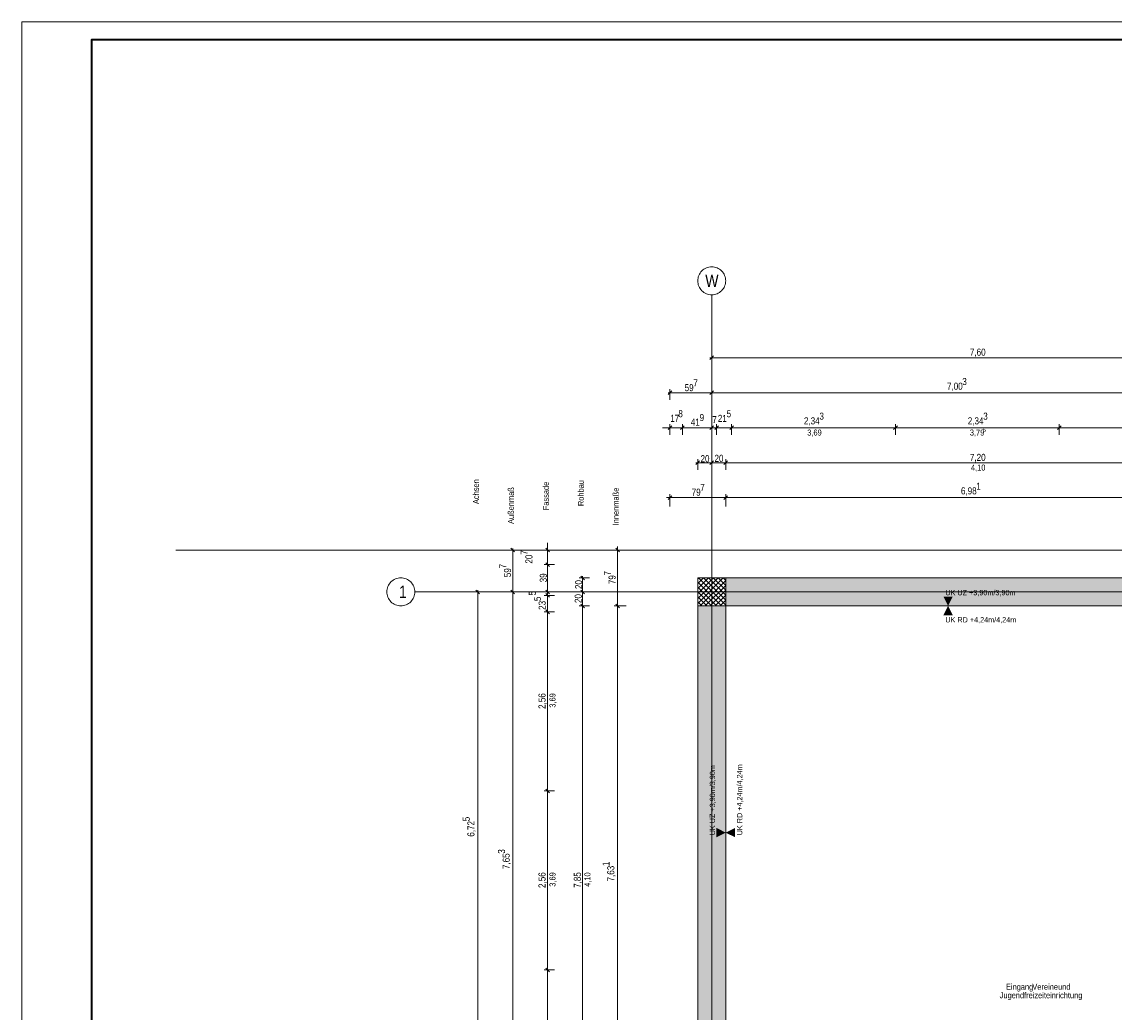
# Model space of a CAD drawing. Extents: x -500 to 300, y 62 to 1162.
# Tile 63 of 90: x -500 to -187, y 879 to 1162. Entities that reach past the tile are written whole.
import ezdxf
from ezdxf.lldxf.tags import DXFTag

# ---------------------------------------------------------------- set-up
doc = ezdxf.new("R2010")
doc.units = 0
doc.layers.get('0').update_dxf_attribs({"lineweight": 13})
for name, color, linetype, lineweight, true_color in [('30 -33 Aussenwände- 3 Aussenstützen', 7, 'Continuous', 50, 0x0000dd), ('30 -35 Decken- 1 Konstruktion-Träger- Stahlbeton', 7, 'Continuous', 13, 0x33aa00), ('70 -72 Beschriftung- 1 Beschriftung allgemein', 7, 'Continuous', 9, 0xff6633), ('70 -76 Bemaßung- 2 Allgemein', 9, 'Continuous', 5, 0x808080), ('iwb_Schraffur_Unterzug', 7, 'Continuous', 5, 0xffffcc)]:
    doc.layers.add(name, color=color, linetype=linetype, lineweight=lineweight, true_color=true_color)
for name, color, linetype, lineweight in [('70 -71 Achsen- 1 Gebäudeachsen', 7, 'STRICHPUNKT2-A06G93K98I', 18), ('iwb_Plankopf Rahmen', 7, 'Continuous', 35), ('Keine-1', 7, 'Continuous', 15)]:
    doc.layers.add(name, color=color, linetype=linetype, lineweight=lineweight)
doc.styles.get("Standard").update_dxf_attribs({"font": 'ARIALN.TTF'})
tags = doc.linetypes.add('fein_strichliert-A06G93KA8I', pattern=[4, 1, -2, 1]).pattern_tags.tags
tags[8:9] = [DXFTag(74, 4), DXFTag(75, 0), DXFTag(340, '0'), DXFTag(46, 0.0), DXFTag(50, 0.0), DXFTag(44, 0.0), DXFTag(45, 0.0)]
tags[6:7] = [DXFTag(74, 4), DXFTag(75, 0), DXFTag(340, '0'), DXFTag(46, 0.0), DXFTag(50, 0.0), DXFTag(44, 0.0), DXFTag(45, 0.0)]
tags[4:5] = [DXFTag(74, 4), DXFTag(75, 0), DXFTag(340, '0'), DXFTag(46, 0.0), DXFTag(50, 0.0), DXFTag(44, 0.0), DXFTag(45, 0.0)]
tags = doc.linetypes.add('STRICHPUNKT2-A06G93K98I', pattern=[12.7, 6.35, -3.175, 0, -3.175]).pattern_tags.tags
tags[10:11] = [DXFTag(74, 4), DXFTag(75, 0), DXFTag(340, '0'), DXFTag(46, 0.0), DXFTag(50, 0.0), DXFTag(44, 0.0), DXFTag(45, 0.0)]
tags[8:9] = [DXFTag(74, 4), DXFTag(75, 0), DXFTag(340, '0'), DXFTag(46, 0.0), DXFTag(50, 0.0), DXFTag(44, 0.0), DXFTag(45, 0.0)]
tags[6:7] = [DXFTag(74, 4), DXFTag(75, 0), DXFTag(340, '0'), DXFTag(46, 0.0), DXFTag(50, 0.0), DXFTag(44, 0.0), DXFTag(45, 0.0)]
tags[4:5] = [DXFTag(74, 4), DXFTag(75, 0), DXFTag(340, '0'), DXFTag(46, 0.0), DXFTag(50, 0.0), DXFTag(44, 0.0), DXFTag(45, 0.0)]

# ---------------------------------------------------------------- blocks, each defined once
blk = doc.blocks.new('Referenz-A06G93KB8I')
at = {"layer": '30 -33 Aussenwände- 3 Aussenstützen', "color": 0, "lineweight": -2}
for p, q in [((-306.3, 1003.22), (-306.07, 1003.45)), ((-306.3, 1001.81), (-304.66, 1003.45)), ((-306.3, 1000.4), (-303.24, 1003.45)), ((-306.3, 998.98), (-301.83, 1003.45)), ((-306.3, 997.57), (-300.41, 1003.45)), ((-306.3, 996.15), (-299, 1003.45)), ((-306.09, 1003.45), (-298.3, 995.67)), ((-304.67, 1003.45), (-298.3, 997.08)), ((-303.26, 1003.45), (-298.3, 998.49)), ((-301.84, 1003.45), (-298.3, 999.91)), ((-300.43, 1003.45), (-298.3, 1001.32)), ((-299.02, 1003.45), (-298.3, 1002.74)), ((-306.3, 1002.25), (-299.5, 995.45)), ((-306.3, 1000.84), (-300.92, 995.45)), ((-305.58, 995.45), (-298.3, 1002.74)), ((-304.17, 995.45), (-298.3, 1001.32)), ((-302.76, 995.45), (-298.3, 999.91)), ((-302.3, 998.45), (-302.3, 1000.45)), ((-306.3, 999.42), (-302.33, 995.45)), ((-306.3, 998.01), (-303.74, 995.45)), ((-303.3, 999.45), (-301.3, 999.45)), ((-301.34, 995.45), (-298.3, 998.5)), ((-299.93, 995.45), (-298.3, 997.08)), ((-306.3, 996.59), (-305.16, 995.45)), ((-298.51, 995.45), (-298.3, 995.67))]:
    blk.add_line(p, q, dxfattribs=at)
at = {"layer": '30 -33 Aussenwände- 3 Aussenstützen', "color": 0, "linetype": 'Continuous', "lineweight": -2, "ltscale": 0.13}
for p, q in [((-306.3, 1003.45), (-306.3, 995.45)), ((-298.3, 1003.45), (-306.3, 1003.45)), ((-298.3, 995.45), (-298.3, 1003.45)), ((-306.3, 995.45), (-298.3, 995.45))]:
    blk.add_line(p, q, dxfattribs=at)
at = {"layer": '30 -35 Decken- 1 Konstruktion-Träger- Stahlbeton', "color": 0, "linetype": 'fein_strichliert-A06G93KA8I', "lineweight": -2, "ltscale": 0.13}
for p, q in [((-154.3, 1003.45), (-298.3, 1003.45)), ((-306.3, 995.45), (-306.3, 388.45)), ((-298.3, 995.45), (-298.3, 388.45)), ((-154.3, 995.45), (-298.3, 995.45))]:
    blk.add_line(p, q, dxfattribs=at)
at = {"layer": '30 -35 Decken- 1 Konstruktion-Träger- Stahlbeton', "color": 0, "lineweight": -2}
for q in [(-298.3, 1003.45), (-306.3, 995.45)]:
    blk.add_line((-298.3, 995.45), q, dxfattribs=at)
at = {"layer": '70 -71 Achsen- 1 Gebäudeachsen', "color": 0, "linetype": 'Continuous', "lineweight": -2, "ltscale": 0.13}
for p, q in [((-305.83, 1090.28), (-305.62, 1090.62)), ((-305.62, 1090.62), (-305.39, 1090.93)), ((-305.39, 1090.93), (-305.13, 1091.22)), ((-305.13, 1091.22), (-304.84, 1091.49)), ((-304.84, 1091.49), (-304.52, 1091.72)), ((-304.52, 1091.72), (-304.18, 1091.92)), ((-304.18, 1091.92), (-303.83, 1092.09)), ((-303.83, 1092.09), (-303.46, 1092.22)), ((-303.46, 1092.22), (-303.08, 1092.32)), ((-303.08, 1092.32), (-302.69, 1092.37)), ((-302.69, 1092.37), (-302.3, 1092.39)), ((-302.3, 1092.39), (-301.91, 1092.37)), ((-301.91, 1092.37), (-301.52, 1092.32)), ((-301.52, 1092.32), (-301.14, 1092.22)), ((-301.14, 1092.22), (-300.77, 1092.09)), ((-300.77, 1092.09), (-300.41, 1091.92)), ((-300.41, 1091.92), (-300.08, 1091.72)), ((-300.08, 1091.72), (-299.76, 1091.49)), ((-299.76, 1091.49), (-299.47, 1091.22)), ((-299.47, 1091.22), (-299.21, 1090.93)), ((-299.21, 1090.93), (-298.97, 1090.62)), ((-298.97, 1090.62), (-298.77, 1090.28)), ((-306.3, 1088.39), (-306.28, 1088.79)), ((-306.28, 1088), (-306.3, 1088.39)), ((-306.28, 1088.79), (-306.22, 1089.17)), ((-306.22, 1087.61), (-306.28, 1088)), ((-306.22, 1089.17), (-306.13, 1089.55)), ((-306.13, 1087.23), (-306.22, 1087.61)), ((-306.13, 1089.55), (-305.99, 1089.92)), ((-305.99, 1089.92), (-305.83, 1090.28)), ((-298.77, 1090.28), (-298.6, 1089.92)), ((-298.6, 1089.92), (-298.47, 1089.55)), ((-298.47, 1089.55), (-298.38, 1089.17)), ((-298.38, 1087.61), (-298.47, 1087.23)), ((-298.38, 1089.17), (-298.32, 1088.79)), ((-298.32, 1088), (-298.38, 1087.61)), ((-298.32, 1088.79), (-298.3, 1088.39)), ((-298.3, 1088.39), (-298.32, 1088)), ((-305.99, 1086.86), (-306.13, 1087.23)), ((-305.83, 1086.51), (-305.99, 1086.86)), ((-305.62, 1086.17), (-305.83, 1086.51)), ((-305.39, 1085.86), (-305.62, 1086.17)), ((-305.13, 1085.57), (-305.39, 1085.86)), ((-304.84, 1085.3), (-305.13, 1085.57)), ((-304.52, 1085.07), (-304.84, 1085.3)), ((-304.18, 1084.87), (-304.52, 1085.07)), ((-303.83, 1084.7), (-304.18, 1084.87)), ((-303.46, 1084.57), (-303.83, 1084.7)), ((-303.08, 1084.47), (-303.46, 1084.57)), ((-302.69, 1084.41), (-303.08, 1084.47)), ((-302.3, 1084.39), (-302.69, 1084.41)), ((-301.91, 1084.41), (-302.3, 1084.39)), ((-301.52, 1084.47), (-301.91, 1084.41)), ((-301.14, 1084.57), (-301.52, 1084.47)), ((-300.77, 1084.7), (-301.14, 1084.57)), ((-300.41, 1084.87), (-300.77, 1084.7)), ((-300.08, 1085.07), (-300.41, 1084.87)), ((-299.76, 1085.3), (-300.08, 1085.07)), ((-299.47, 1085.57), (-299.76, 1085.3)), ((-299.21, 1085.86), (-299.47, 1085.57)), ((-298.97, 1086.17), (-299.21, 1085.86)), ((-298.77, 1086.51), (-298.97, 1086.17)), ((-298.6, 1086.86), (-298.77, 1086.51)), ((-298.47, 1087.23), (-298.6, 1086.86)), ((-393.12, 1002.98), (-392.77, 1003.15)), ((-392.77, 1003.15), (-392.4, 1003.28)), ((-392.4, 1003.28), (-392.02, 1003.38)), ((-392.02, 1003.38), (-391.63, 1003.43)), ((-391.63, 1003.43), (-391.24, 1003.45)), ((-391.24, 1003.45), (-390.85, 1003.43)), ((-390.85, 1003.43), (-390.46, 1003.38)), ((-390.46, 1003.38), (-390.08, 1003.28)), ((-390.08, 1003.28), (-389.71, 1003.15)), ((-389.71, 1003.15), (-389.35, 1002.98)), ((-395.22, 999.85), (-395.16, 1000.23)), ((-395.16, 1000.23), (-395.07, 1000.61)), ((-395.07, 1000.61), (-394.93, 1000.98)), ((-394.93, 1000.98), (-394.77, 1001.34)), ((-394.77, 1001.34), (-394.56, 1001.68)), ((-394.56, 1001.68), (-394.33, 1001.99)), ((-394.33, 1001.99), (-394.07, 1002.28)), ((-394.07, 1002.28), (-393.78, 1002.55)), ((-393.78, 1002.55), (-393.46, 1002.78)), ((-393.46, 1002.78), (-393.12, 1002.98)), ((-389.35, 1002.98), (-389.02, 1002.78)), ((-389.02, 1002.78), (-388.7, 1002.55)), ((-388.7, 1002.55), (-388.41, 1002.28)), ((-388.41, 1002.28), (-388.15, 1001.99)), ((-388.15, 1001.99), (-387.91, 1001.68)), ((-387.91, 1001.68), (-387.71, 1001.34)), ((-387.71, 1001.34), (-387.54, 1000.98)), ((-387.54, 1000.98), (-387.41, 1000.61)), ((-387.41, 1000.61), (-387.32, 1000.23)), ((-387.32, 1000.23), (-387.26, 999.85)), ((-395.24, 999.45), (-395.22, 999.85)), ((-395.22, 999.06), (-395.24, 999.45)), ((-395.16, 998.67), (-395.22, 999.06)), ((-395.07, 998.29), (-395.16, 998.67)), ((-394.93, 997.92), (-395.07, 998.29)), ((-394.77, 997.57), (-394.93, 997.92)), ((-394.56, 997.23), (-394.77, 997.57)), ((-394.33, 996.92), (-394.56, 997.23)), ((-394.07, 996.63), (-394.33, 996.92)), ((-388.15, 996.92), (-388.41, 996.63)), ((-387.91, 997.23), (-388.15, 996.92)), ((-387.71, 997.57), (-387.91, 997.23)), ((-387.54, 997.92), (-387.71, 997.57)), ((-387.41, 998.29), (-387.54, 997.92)), ((-387.32, 998.67), (-387.41, 998.29)), ((-387.26, 999.06), (-387.32, 998.67)), ((-387.26, 999.85), (-387.24, 999.45)), ((-387.24, 999.45), (-387.26, 999.06)), ((-393.78, 996.36), (-394.07, 996.63)), ((-393.46, 996.13), (-393.78, 996.36)), ((-393.12, 995.93), (-393.46, 996.13)), ((-392.77, 995.76), (-393.12, 995.93)), ((-392.4, 995.63), (-392.77, 995.76)), ((-392.02, 995.53), (-392.4, 995.63)), ((-391.63, 995.47), (-392.02, 995.53)), ((-391.24, 995.45), (-391.63, 995.47)), ((-390.85, 995.47), (-391.24, 995.45)), ((-390.46, 995.53), (-390.85, 995.47)), ((-390.08, 995.63), (-390.46, 995.53)), ((-389.71, 995.76), (-390.08, 995.63)), ((-389.35, 995.93), (-389.71, 995.76)), ((-389.02, 996.13), (-389.35, 995.93)), ((-388.7, 996.36), (-389.02, 996.13)), ((-388.41, 996.63), (-388.7, 996.36))]:
    blk.add_line(p, q, dxfattribs=at)
at = {"layer": '70 -71 Achsen- 1 Gebäudeachsen', "color": 0, "linetype": 'STRICHPUNKT2-A06G93K98I', "lineweight": -2, "ltscale": 0.13}
for p, q in [((-302.3, 1084.39), (-302.3, 84.95)), ((-387.24, 999.45), (76.5, 999.45))]:
    blk.add_line(p, q, dxfattribs=at)
at = {"layer": '70 -76 Bemaßung- 2 Allgemein', "color": 0, "linetype": 'Continuous', "lineweight": -2, "ltscale": 0.13}
for p, q in [((-302.3, 1069.39), (-302.3, 1067.39)), ((-302.83, 1065.86), (-301.77, 1066.92)), ((-302.8, 1066.39), (-301.24, 1066.39)), ((-151.36, 1066.39), (-301.24, 1066.39)), ((-314.77, 1055.86), (-313.71, 1056.92)), ((-314.74, 1056.39), (-313.18, 1056.39)), ((-314.24, 1054.39), (-314.24, 1057.39)), ((-303.36, 1056.39), (-313.18, 1056.39)), ((-301.8, 1056.39), (-303.36, 1056.39)), ((-301.77, 1056.92), (-302.83, 1055.86)), ((-302.83, 1055.86), (-301.77, 1056.92)), ((-302.8, 1056.39), (-301.24, 1056.39)), ((-302.3, 1054.39), (-302.3, 1057.39)), ((-302.3, 1054.39), (-302.3, 1057.39)), ((-163.3, 1056.39), (-301.24, 1056.39)), ((-313.71, 1046.92), (-314.77, 1045.86)), ((-314.24, 1044.39), (-314.24, 1047.39)), ((-311.21, 1045.86), (-310.15, 1046.92)), ((-311.21, 1045.86), (-310.15, 1046.92)), ((-310.68, 1044.39), (-310.68, 1047.39)), ((-310.68, 1044.39), (-310.68, 1047.39)), ((-301.77, 1046.92), (-302.83, 1045.86)), ((-301.77, 1046.92), (-302.83, 1045.86)), ((-302.3, 1049.39), (-302.3, 1047.39)), ((-302.3, 1049.39), (-302.3, 1047.39)), ((-301.43, 1045.86), (-300.37, 1046.92)), ((-300.37, 1046.92), (-301.43, 1045.86)), ((-300.9, 1044.39), (-300.9, 1047.39)), ((-300.9, 1044.39), (-300.9, 1047.39)), ((-297.13, 1045.86), (-296.07, 1046.92)), ((-297.13, 1045.86), (-296.07, 1046.92)), ((-296.6, 1044.39), (-296.6, 1047.39)), ((-296.6, 1044.39), (-296.6, 1047.39)), ((-250.26, 1045.86), (-249.2, 1046.92)), ((-249.2, 1046.92), (-250.26, 1045.86)), ((-249.73, 1044.39), (-249.73, 1047.39)), ((-249.73, 1044.39), (-249.73, 1047.39)), ((-202.33, 1046.92), (-203.4, 1045.86)), ((-203.4, 1045.86), (-202.33, 1046.92)), ((-202.87, 1044.39), (-202.87, 1047.39)), ((-202.87, 1044.39), (-202.87, 1047.39)), ((-315.3, 1046.39), (-316.36, 1046.39)), ((-313.74, 1046.39), (-315.3, 1046.39)), ((-310.68, 1046.39), (-314.24, 1046.39)), ((-311.18, 1046.39), (-309.62, 1046.39)), ((-311.18, 1046.39), (-309.62, 1046.39)), ((-309.62, 1046.39), (-308.56, 1046.39)), ((-303.36, 1046.39), (-309.62, 1046.39)), ((-303.36, 1046.39), (-304.42, 1046.39)), ((-301.8, 1046.39), (-303.36, 1046.39)), ((-301.8, 1046.39), (-303.36, 1046.39)), ((-301.96, 1046.39), (-303.02, 1046.39)), ((-300.9, 1046.39), (-302.3, 1046.39)), ((-300.4, 1046.39), (-301.96, 1046.39)), ((-301.4, 1046.39), (-299.84, 1046.39)), ((-296.6, 1046.39), (-300.9, 1046.39)), ((-299.84, 1046.39), (-298.78, 1046.39)), ((-297.1, 1046.39), (-295.54, 1046.39)), ((-297.1, 1046.39), (-295.54, 1046.39)), ((-295.54, 1046.39), (-294.48, 1046.39)), ((-250.79, 1046.39), (-295.54, 1046.39)), ((-249.23, 1046.39), (-250.79, 1046.39)), ((-250.23, 1046.39), (-248.67, 1046.39)), ((-203.93, 1046.39), (-248.67, 1046.39)), ((-202.37, 1046.39), (-203.93, 1046.39)), ((-203.37, 1046.39), (-201.81, 1046.39)), ((-163.3, 1046.39), (-201.81, 1046.39)), ((-302.3, 1039.39), (-302.3, 1037.39)), ((-302.3, 1039.39), (-302.3, 1037.39)), ((-306.83, 1035.86), (-305.77, 1036.92)), ((-306.8, 1036.39), (-305.24, 1036.39)), ((-306.3, 1034.39), (-306.3, 1037.39)), ((-303.36, 1036.39), (-305.24, 1036.39)), ((-301.8, 1036.39), (-303.36, 1036.39)), ((-302.83, 1035.86), (-301.77, 1036.92)), ((-301.77, 1036.92), (-302.83, 1035.86)), ((-302.8, 1036.39), (-301.24, 1036.39)), ((-299.36, 1036.39), (-301.24, 1036.39)), ((-297.8, 1036.39), (-299.36, 1036.39)), ((-298.83, 1035.86), (-297.77, 1036.92)), ((-297.77, 1036.92), (-298.83, 1035.86)), ((-298.8, 1036.39), (-297.24, 1036.39)), ((-298.3, 1034.39), (-298.3, 1037.39)), ((-298.3, 1034.39), (-298.3, 1037.39)), ((-155.36, 1036.39), (-297.24, 1036.39)), ((-315.24, 1026.39), (-313.18, 1026.39)), ((-314.77, 1025.86), (-313.71, 1026.92)), ((-314.24, 1023.89), (-314.24, 1027.39)), ((-299.36, 1026.39), (-313.18, 1026.39)), ((-297.3, 1026.39), (-299.36, 1026.39)), ((-299.3, 1026.39), (-297.24, 1026.39)), ((-298.83, 1025.86), (-297.77, 1026.92)), ((-297.77, 1026.92), (-298.83, 1025.86)), ((-298.3, 1023.89), (-298.3, 1027.39)), ((-298.3, 1023.89), (-298.3, 1027.39)), ((-159.74, 1026.39), (-297.24, 1026.39)), ((-349.24, 1012.45), (-349.24, 1013.51)), ((-349.24, 1010.89), (-349.24, 1012.45)), ((-357.24, 1011.39), (-360.24, 1011.39)), ((-359.77, 1011.92), (-358.71, 1010.86)), ((-359.24, 1011.89), (-359.24, 1010.33)), ((-359.24, 1000.51), (-359.24, 1010.33)), ((-347.24, 1011.39), (-350.24, 1011.39)), ((-348.71, 1010.86), (-349.77, 1011.92)), ((-349.24, 1007.25), (-349.24, 1011.39)), ((-326.74, 1011.39), (-330.24, 1011.39)), ((-329.77, 1011.92), (-328.71, 1010.86)), ((-329.24, 1012.39), (-329.24, 1010.33)), ((-329.24, 996.51), (-329.24, 1010.33)), ((-347.24, 1007.25), (-350.24, 1007.25)), ((-347.24, 1007.25), (-350.24, 1007.25)), ((-349.77, 1007.78), (-348.71, 1006.72)), ((-349.77, 1007.78), (-348.71, 1006.72)), ((-349.24, 1007.75), (-349.24, 1006.19)), ((-349.24, 1007.75), (-349.24, 1006.19)), ((-349.24, 1000.51), (-349.24, 1006.19)), ((-349.24, 1006.19), (-349.24, 1005.13)), ((-337.24, 1003.45), (-340.24, 1003.45)), ((-339.77, 1003.98), (-338.71, 1002.92)), ((-339.24, 1003.95), (-339.24, 1002.39)), ((-369.77, 999.98), (-368.71, 998.92)), ((-369.24, 999.95), (-369.24, 998.39)), ((-358.71, 998.92), (-359.77, 999.98)), ((-359.77, 999.98), (-358.71, 998.92)), ((-359.24, 998.95), (-359.24, 1000.51)), ((-359.24, 999.95), (-359.24, 998.39)), ((-348.71, 998.92), (-349.77, 999.98)), ((-348.71, 998.92), (-349.77, 999.98)), ((-349.24, 1000.51), (-349.24, 1001.57)), ((-349.24, 999.51), (-349.24, 1000.57)), ((-349.24, 998.95), (-349.24, 1000.51)), ((-349.24, 998.95), (-349.24, 1000.51)), ((-339.77, 999.98), (-338.71, 998.92)), ((-338.71, 998.92), (-339.77, 999.98)), ((-339.24, 1000.51), (-339.24, 1002.39)), ((-339.24, 998.95), (-339.24, 1000.51)), ((-339.24, 999.95), (-339.24, 998.39)), ((-367.24, 999.45), (-370.24, 999.45)), ((-369.24, 866.01), (-369.24, 998.39)), ((-357.24, 999.45), (-360.24, 999.45)), ((-357.24, 999.45), (-360.24, 999.45)), ((-359.24, 847.45), (-359.24, 998.39)), ((-347.24, 999.45), (-350.24, 999.45)), ((-347.24, 999.45), (-350.24, 999.45)), ((-347.24, 998.45), (-350.24, 998.45)), ((-347.24, 998.45), (-350.24, 998.45)), ((-349.77, 998.98), (-348.71, 997.92)), ((-348.71, 997.92), (-349.77, 998.98)), ((-349.24, 997.95), (-349.24, 999.51)), ((-349.24, 998.45), (-349.24, 999.45)), ((-349.24, 998.95), (-349.24, 997.39)), ((-349.24, 993.75), (-349.24, 998.45)), ((-349.24, 997.39), (-349.24, 996.33)), ((-337.24, 999.45), (-340.24, 999.45)), ((-337.24, 999.45), (-340.24, 999.45)), ((-339.24, 996.51), (-339.24, 998.39)), ((-347.24, 993.75), (-350.24, 993.75)), ((-347.24, 993.75), (-350.24, 993.75)), ((-349.77, 994.28), (-348.71, 993.22)), ((-349.77, 994.28), (-348.71, 993.22)), ((-349.24, 994.25), (-349.24, 992.69)), ((-349.24, 994.25), (-349.24, 992.69)), ((-337.24, 995.45), (-340.24, 995.45)), ((-337.24, 995.45), (-340.24, 995.45)), ((-339.77, 995.98), (-338.71, 994.92)), ((-338.71, 994.92), (-339.77, 995.98)), ((-339.24, 994.95), (-339.24, 996.51)), ((-339.24, 995.95), (-339.24, 994.39)), ((-339.24, 839.51), (-339.24, 994.39)), ((-326.74, 995.45), (-330.24, 995.45)), ((-326.74, 995.45), (-330.24, 995.45)), ((-328.71, 994.92), (-329.77, 995.98)), ((-329.77, 995.98), (-328.71, 994.92)), ((-329.24, 994.45), (-329.24, 996.51)), ((-329.24, 996.45), (-329.24, 994.39)), ((-329.24, 843.89), (-329.24, 994.39)), ((-349.24, 943.61), (-349.24, 992.69)), ((-349.24, 992.69), (-349.24, 991.63)), ((-347.24, 942.55), (-350.24, 942.55)), ((-347.24, 942.55), (-350.24, 942.55)), ((-348.71, 942.02), (-349.77, 943.08)), ((-349.77, 943.08), (-348.71, 942.02)), ((-349.24, 942.05), (-349.24, 943.61)), ((-349.24, 943.05), (-349.24, 941.49)), ((-349.24, 892.41), (-349.24, 941.49)), ((-347.24, 891.35), (-350.24, 891.35)), ((-347.24, 891.35), (-350.24, 891.35)), ((-349.77, 891.88), (-348.71, 890.82)), ((-348.71, 890.82), (-349.77, 891.88)), ((-349.24, 890.85), (-349.24, 892.41)), ((-349.24, 891.85), (-349.24, 890.29)), ((-349.24, 847.45), (-349.24, 890.29))]:
    blk.add_line(p, q, dxfattribs=at)
at = {"layer": '70 -76 Bemaßung- 2 Allgemein', "color": 0, "lineweight": -2}
for points in [[(-236.02, 998.12), (-234.69, 995.45), (-233.35, 998.12)], [(-236.02, 992.78), (-234.69, 995.45), (-233.35, 992.78)], [(-300.97, 929.29), (-298.3, 930.62), (-300.97, 931.96)], [(-295.63, 929.29), (-298.3, 930.62), (-295.63, 931.96)]]:
    blk.add_solid(points, dxfattribs=at)
at = {"layer": 'Keine-1', "color": 0, "linetype": 'fein_strichliert-A06G93KA8I', "lineweight": -2, "ltscale": 0.13}
blk.add_line((-455.58, 1011.39), (76.5, 1011.39), dxfattribs=at)
at = {"layer": '70 -71 Achsen- 1 Gebäudeachsen', "color": 0, "linetype": 'Continuous', "lineweight": -2, "ltscale": 0.13, "char_height": 3.5241, "attachment_point": 1}
for s, insert in [('{\\fArial Narrow;W}', (-304.15, 1090.16)), ('{\\fArial Narrow;1}', (-391.77, 1001.21))]:
    blk.add_mtext(s, dxfattribs=dict(at, insert=insert))
at = {"layer": '70 -72 Beschriftung- 1 Beschriftung allgemein', "color": 0, "linetype": 'Continuous', "lineweight": -2, "ltscale": 0.13, "char_height": 1.7, "attachment_point": 1, "rotation": 90}
for s, insert in [('{\\fArial Narrow;Achsen}', (-370.59, 1024.56)), ('{\\fArial Narrow;Fassade}', (-350.59, 1022.79)), ('{\\fArial Narrow;Rohbau}', (-340.59, 1023.97)), ('{\\fArial Narrow;Außenmaß}', (-360.59, 1018.87)), ('{\\fArial Narrow;Innenmaße}', (-330.59, 1018.48))]:
    blk.add_mtext(s, dxfattribs=dict(at, insert=insert))
at = {"layer": '70 -72 Beschriftung- 1 Beschriftung allgemein', "color": 0, "linetype": 'Continuous', "lineweight": -2, "ltscale": 0.13, "char_height": 1.7, "attachment_point": 1}
for s, insert in [('{\\fArial Narrow;Eingang}', (-218.13, 887.39)), ('{\\fArial Narrow;Vereine}', (-210.59, 887.39)), ('{\\fArial Narrow;und}', (-203.22, 887.39)), ('{\\fArial Narrow;Jugendfreizeiteinrichtung}', (-219.92, 884.96))]:
    blk.add_mtext(s, dxfattribs=dict(at, insert=insert))
at = {"layer": '70 -76 Bemaßung- 2 Allgemein', "color": 0, "linetype": 'Continuous', "lineweight": -2, "ltscale": 0.13, "attachment_point": 1}
for s, insert, char_height in [('{\\fArial Narrow;7,60}', (-228.44, 1069.01), 2.0138), ('{\\fArial Narrow;7}', (-307.57, 1060.21), 2.0138), ('{\\fArial Narrow;7,00}', (-235, 1059.26), 2.0138), ('{\\fArial Narrow;3}', (-230.62, 1060.6), 2.0138), ('{\\fArial Narrow;59}', (-310.04, 1058.86), 2.0138), ('{\\fArial Narrow;17}', (-314.16, 1050.08), 2.0138), ('{\\fArial Narrow;8}', (-311.84, 1051.42), 2.0138), ('{\\fArial Narrow;9}', (-305.76, 1050.32), 2.0138), ('{\\fArial Narrow;21}', (-300.55, 1050.06), 2.0138), ('{\\fArial Narrow;5}', (-298.04, 1051.4), 2.0138), ('{\\fArial Narrow;3}', (-271.49, 1050.7), 2.0138), ('{\\fArial Narrow;3}', (-224.63, 1050.7), 2.0138), ('{\\fArial Narrow;41}', (-308.3, 1048.98), 2.0138), ('{\\fArial Narrow;7}', (-302.13, 1049.71), 2.0138), ('{\\fArial Narrow;2,34}', (-275.92, 1049.36), 2.0138), ('{\\fArial Narrow;2,34}', (-229.05, 1049.36), 2.0138), ('{\\fArial Narrow;3,69}', (-274.98, 1045.86), 1.7), ('{\\fArial Narrow;3,79}', (-228.46, 1045.86), 1.7), ('{\\fArial Narrow;5}', (-224.75, 1046.33), 1.1334), ('{\\fArial Narrow;20}', (-305.5, 1038.54), 2.0138), ('{\\fArial Narrow;20}', (-301.5, 1038.64), 2.0138), ('{\\fArial Narrow;7,20}', (-228.44, 1038.91), 2.0138), ('{\\fArial Narrow;4,10}', (-228.14, 1035.85), 1.7), ('{\\fArial Narrow;79}', (-308.03, 1028.96), 2.0138), ('{\\fArial Narrow;7}', (-305.57, 1030.31), 2.0138), ('{\\fArial Narrow;6,98}', (-231, 1029.34), 2.0138), ('{\\fArial Narrow;1}', (-226.59, 1030.69), 2.0138)]:
    blk.add_mtext(s, dxfattribs=dict(at, insert=insert, char_height=char_height))
at = {"layer": '70 -76 Bemaßung- 2 Allgemein', "color": 0, "linetype": 'Continuous', "lineweight": -2, "ltscale": 0.13, "attachment_point": 1, "rotation": 90}
for s, insert, char_height in [('{\\fArial Narrow;7}', (-356.94, 1010.04), 2.0138), ('{\\fArial Narrow;20}', (-355.6, 1007.54), 2.0138), ('{\\fArial Narrow;7}', (-363.05, 1006.13), 2.0138), ('{\\fArial Narrow;59}', (-361.71, 1003.65), 2.0138), ('{\\fArial Narrow;39}', (-351.49, 1002.17), 2.0138), ('{\\fArial Narrow;20}', (-341.39, 1000.26), 2.0138), ('{\\fArial Narrow;7}', (-333.15, 1004.12), 2.0138), ('{\\fArial Narrow;79}', (-331.81, 1001.66), 2.0138), ('{\\fArial Narrow;5}', (-354.63, 998.41), 2.0138), ('{\\fArial Narrow;5}', (-353.17, 996.81), 2.0138), ('{\\fArial Narrow;23}', (-351.82, 994.31), 2.0138), ('{\\fArial Narrow;20}', (-341.49, 996.26), 2.0138), ('{\\fArial Narrow;2,56}', (-351.85, 965.99), 2.0138), ('{\\fArial Narrow;3,69}', (-348.7, 966.34), 1.7), ('{\\fArial Narrow;5}', (-373.53, 933.86), 2.0138), ('{\\fArial Narrow;6,72}', (-372.19, 929.45), 2.0138), ('{\\fArial Narrow;3}', (-363.45, 924.58), 2.0138), ('{\\fArial Narrow;7,65}', (-362.11, 920.19), 2.0138), ('{\\fArial Narrow;1}', (-333.53, 921.03), 2.0138), ('{\\fArial Narrow;7,63}', (-332.19, 916.65), 2.0138), ('{\\fArial Narrow;2,56}', (-351.85, 914.79), 2.0138), ('{\\fArial Narrow;3,69}', (-348.7, 915.14), 1.7), ('{\\fArial Narrow;7,85}', (-341.75, 914.81), 2.0138), ('{\\fArial Narrow;4,10}', (-338.7, 915.11), 1.7)]:
    blk.add_mtext(s, dxfattribs=dict(at, insert=insert, char_height=char_height))
at = {"layer": '70 -76 Bemaßung- 2 Allgemein', "color": 0, "linetype": 'ByBlock', "lineweight": -2, "ltscale": 0.13, "char_height": 1.5103, "attachment_point": 1}
for s, insert in [('{\\fArial Narrow;UK UZ +3,90m/3,90m}', (-235.47, 1000)), ('{\\fArial Narrow;UK RD +4,24m/4,24m}', (-235.47, 992.23))]:
    blk.add_mtext(s, dxfattribs=dict(at, insert=insert))
at = {"layer": '70 -76 Bemaßung- 2 Allgemein', "color": 0, "linetype": 'ByBlock', "lineweight": -2, "ltscale": 0.13, "char_height": 1.5103, "attachment_point": 1, "rotation": 90}
for s, insert in [('{\\fArial Narrow;UK UZ +3,90m/3,90m}', (-302.85, 929.84)), ('{\\fArial Narrow;UK RD +4,24m/4,24m}', (-295.07, 929.84))]:
    blk.add_mtext(s, dxfattribs=dict(at, insert=insert))
blk = doc.blocks.new('Referenz-A06G93KD8I')
at = {"layer": 'iwb_Schraffur_Unterzug', "linetype": 'Continuous', "ltscale": 0.13}
blk.add_hatch(color=256, dxfattribs=at).paths.add_polyline_path([(-302.3, 995.45), (-298.3, 995.45), (-298.3, 553.45), (-306.3, 553.45), (-306.3, 995.45)])
for points in [[(-298.3, 999.45), (-298.3, 1003.45), (76.5, 1003.45)], [(-298.3, 999.45), (76.5, 1003.45), (76.5, 999.88)], [(-298.3, 999.45), (76.5, 999.88), (76.5, 999.03)], [(-298.3, 999.45), (76.5, 999.03), (76.5, 995.45)], [(-298.3, 999.45), (76.5, 995.45), (-298.3, 995.45)], [(-306.28, 223.38), (-306.28, 995.45), (-298.28, 223.38), (-298.28, 995.45)]]:
    blk.add_solid(points, dxfattribs=at)

msp = doc.modelspace()

# ---------------------------------------------------------------- linework, layer by layer
at = {"layer": 'iwb_Plankopf Rahmen', "color": 8, "lineweight": 13, "ltscale": 0.13, "true_color": 0x808080}
msp.add_lwpolyline([(300.35, 62.43), (-499.65, 62.43), (-499.65, 1162.43), (300.35, 1162.43), (300.35, 62.43)], close=True, dxfattribs=at)
at = {"layer": 'iwb_Plankopf Rahmen', "ltscale": 0.35}
msp.add_lwpolyline([(-479.65, 67.43), (-479.65, 1157.43), (295.35, 1157.43), (295.35, 67.43), (-479.65, 67.43)], close=True, dxfattribs=at)

# ---------------------------------------------------------------- block references
at = {"color": 8, "lineweight": 13, "ltscale": 0.13, "true_color": 0x808080}
msp.add_blockref('Referenz-A06G93KB8I', (0, 0), dxfattribs=at)
at = {"color": 8, "lineweight": 25, "ltscale": 0.25, "true_color": 0x808080}
msp.add_blockref('Referenz-A06G93KD8I', (0, 0), dxfattribs=at)

doc.saveas('drawing.dxf')
